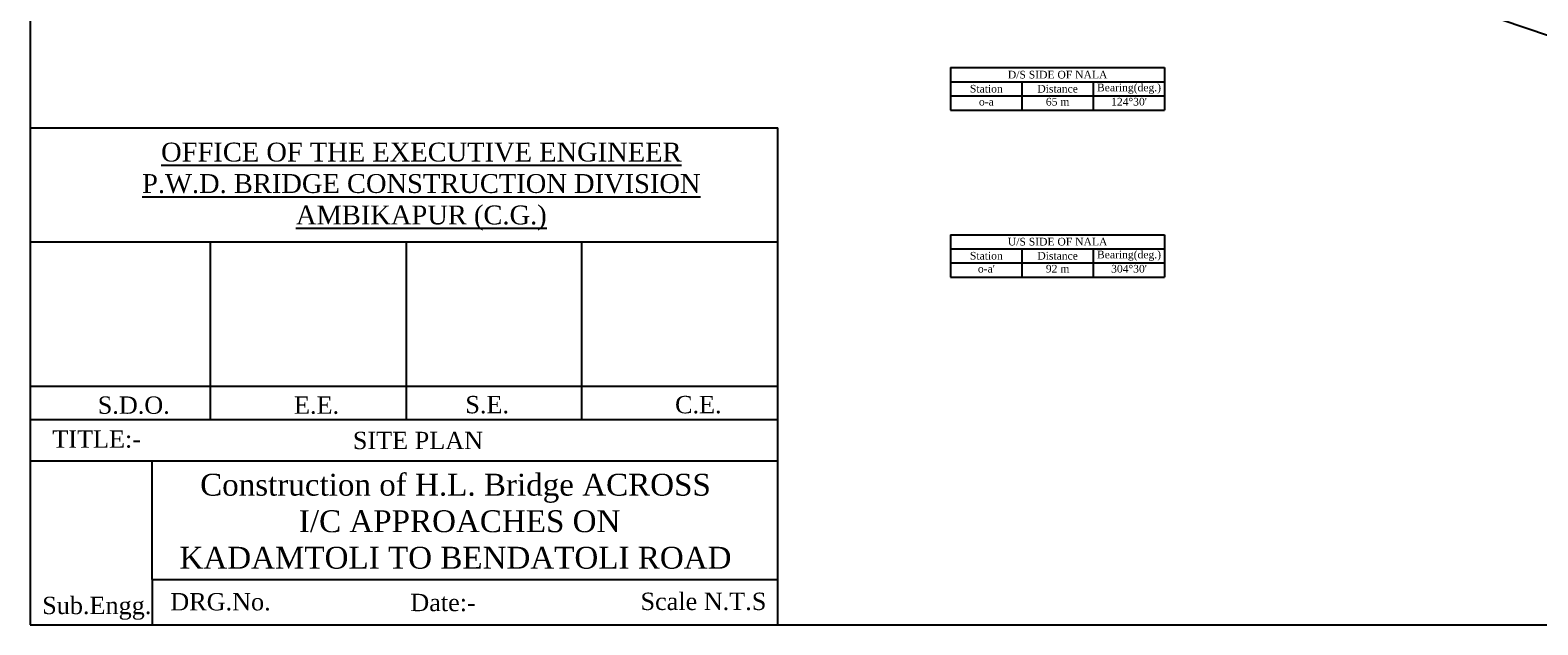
# Model space of a CAD drawing. Header units: millimetres. Extents: x 10887 to 17532, y -3266 to 805.
# Tile 2 of 10: x 15656 to 16835, y -3266 to -2802. Entities that reach past the tile are written whole.
import ezdxf

# ---------------------------------------------------------------- set-up
doc = ezdxf.new("R2010")
doc.units = ezdxf.units.MM
doc.linetypes.add('ACAD_ISO10W100', pattern=[18, 12, -3, 0, -3])
doc.styles.get("Standard").update_dxf_attribs({"font": 'times.ttf', "height": 6})

# ---------------------------------------------------------------- blocks, each defined once
blk = doc.blocks.new('*T10')
at = {"color": 0, "lineweight": -2, "ltscale": 100}
for p, q in [((0, 0), (55.7, 0)), ((0, 0), (0, -11)), ((55.7, 0), (111.5, 0)), ((111.5, 0), (167.2, 0)), ((167.2, 0), (167.2, -11)), ((0, -11), (55.7, -11)), ((0, -11), (0, -22.1)), ((55.7, -11), (111.5, -11)), ((55.7, -11), (55.7, -22.1)), ((111.5, -11), (167.2, -11)), ((111.5, -11), (111.5, -22.1)), ((167.2, -11), (167.2, -22.1)), ((0, -22.1), (55.7, -22.1)), ((0, -22.1), (0, -33.1)), ((55.7, -22.1), (111.5, -22.1)), ((55.7, -22.1), (55.7, -33.1)), ((111.5, -22.1), (167.2, -22.1)), ((111.5, -22.1), (111.5, -33.1)), ((167.2, -22.1), (167.2, -33.1)), ((0, -33.1), (55.7, -33.1)), ((55.7, -33.1), (111.5, -33.1)), ((111.5, -33.1), (167.2, -33.1))]:
    blk.add_line(p, q, dxfattribs=at)
at = {"color": 0, "ltscale": 100, "char_height": 6}
for s, insert, width, attachment_point in [('U/S SIDE OF NALA', (83.6, -5.5), 164.233, 5), ('Station', (27.9, -16.5), 52.744, 5), ("o-a'", (27.9, -23.6), 52.744, 2), ('Distance', (83.6, -16.5), 52.744, 5), ('92 m', (83.6, -23.6), 52.744, 2), ('Bearing(deg.)', (139.4, -16.5), 52.744, 5), ("304%%D30'", (139.4, -23.6), 52.744, 2)]:
    blk.add_mtext(s, dxfattribs=dict(at, insert=insert, width=width, attachment_point=attachment_point))
blk = doc.blocks.new('*T11')
at = {"color": 0, "lineweight": -2, "ltscale": 100}
for p, q in [((0, 0), (55.7, 0)), ((0, 0), (0, -11)), ((55.7, 0), (111.5, 0)), ((111.5, 0), (167.2, 0)), ((167.2, 0), (167.2, -11)), ((0, -11), (55.7, -11)), ((0, -11), (0, -22.1)), ((55.7, -11), (111.5, -11)), ((55.7, -11), (55.7, -22.1)), ((111.5, -11), (167.2, -11)), ((111.5, -11), (111.5, -22.1)), ((167.2, -11), (167.2, -22.1)), ((0, -22.1), (55.7, -22.1)), ((0, -22.1), (0, -33.1)), ((55.7, -22.1), (111.5, -22.1)), ((55.7, -22.1), (55.7, -33.1)), ((111.5, -22.1), (167.2, -22.1)), ((111.5, -22.1), (111.5, -33.1)), ((167.2, -22.1), (167.2, -33.1)), ((0, -33.1), (55.7, -33.1)), ((55.7, -33.1), (111.5, -33.1)), ((111.5, -33.1), (167.2, -33.1))]:
    blk.add_line(p, q, dxfattribs=at)
at = {"color": 0, "ltscale": 100, "char_height": 6}
for s, insert, width, attachment_point in [('D/S SIDE OF NALA', (83.6, -5.5), 164.233, 5), ('Station', (27.9, -16.5), 52.744, 5), ('Distance', (83.6, -16.5), 52.744, 5), ('65 m', (83.6, -23.6), 52.744, 2), ('Bearing(deg.)', (139.4, -16.5), 52.744, 5), ("124%%D30'", (139.4, -23.6), 52.744, 2), ('o-a', (27.9, -23.6), 52.744, 2)]:
    blk.add_mtext(s, dxfattribs=dict(at, insert=insert, width=width, attachment_point=attachment_point))

msp = doc.modelspace()

# ---------------------------------------------------------------- linework, layer by layer
at = {"ltscale": 100}
msp.add_line((16564.3, -2711.2), (16868.9, -2814.5), dxfattribs=at)
at = {"color": 0, "ltscale": 10}
msp.add_line((15656.5, -2877.9), (16240.9, -2877.9), dxfattribs=at)
msp.add_line((15656.5, -2877.9), (16240.9, -2877.9), dxfattribs=at)
at = {"linetype": 'ACAD_ISO10W100', "ltscale": 100}
for p, q in [((15656.5, -2877.9), (15656.5, -3266.2)), ((16240.9, -3266.2), (16240.9, -2877.9)), ((15751.8, -3230.7), (15751.8, -3138.2)), ((15751.8, -3230.7), (15751.8, -3266.2)), ((15656.5, -3266.2), (16243.1, -3266.2))]:
    msp.add_line(p, q, dxfattribs=at)
at = {"ltscale": 100}
msp.add_lwpolyline([(15656.5, -3266.2), (17531.9, -3266.2), (17531.9, -973.8), (15656.5, -973.8)], close=True, dxfattribs=at)
at = {"color": 0}
for points in [[(15656.5, -2967.1), (16240.9, -2967.1)], [(15797.1, -2967.1), (15797.1, -3105.9)], [(15950.4, -2967.1), (15950.4, -3105.9)], [(16087.3, -2967.1), (16087.3, -3105.9)], [(15656.5, -3079.8), (16240.9, -3079.8)], [(15656.5, -3105.9), (16240.9, -3105.9)], [(15656.5, -3105.9), (16240.9, -3105.9)], [(15656.5, -3138.2), (16240.9, -3138.2)], [(15751.8, -3230.7), (16240.9, -3230.7)]]:
    msp.add_lwpolyline(points, dxfattribs=at)

# ---------------------------------------------------------------- block references
for name, p in [('*T11', (16375.9, -2830.9)), ('*T10', (16375.9, -2961.4))]:
    msp.add_blockref(name, p)

# ---------------------------------------------------------------- texts
for s, insert, char_height, width, attachment_point in [('{\\LOFFICE OF THE EXECUTIVE ENGINEER \\PP.W.D. BRIDGE CONSTRUCTION DIVISION \\PAMBIKAPUR (C.G.)}', (15962.2, -2889.5), 14.735, 601.445, 2), ('S.E.', (15996.6, -3087.4), 13.55, 23.997, 1), ('C.E.', (16160.5, -3087.4), 13.55, 23.997, 1), ('S.D.O.', (15709.3, -3087.8), 13.55, 23.997, 1), ('E.E.', (15862.7, -3087.8), 13.55, 23.997, 1), ('TITLE:-', (15673.8, -3114.3), 13.55, 23.997, 1), ('SITE PLAN', (15908.7, -3115.4), 13.55, 144.336, 1), ('Construction of H.L. Bridge {\\fTimes New Roman|b0|i0|c186|p18;ACROSS \\P I/C APPROACHES ON \\PKADAMTOLI TO BENDATOLI ROAD}', (15988.9, -3148.2), 17.111, 507.462, 2), ('Scale N.T.S', (16133.5, -3241.1), 13.555, 192.855, 1), ('Sub.Engg.', (15665.9, -3244.3), 13.55, 23.997, 1), ('DRG.No.', (15766, -3241.4), 13.55, 23.997, 1), ('Date:-', (15953.6, -3242), 13.55, 23.997, 1)]:
    msp.add_mtext(s, dxfattribs=dict(at, insert=insert, char_height=char_height, width=width, attachment_point=attachment_point))

doc.saveas('drawing.dxf')
